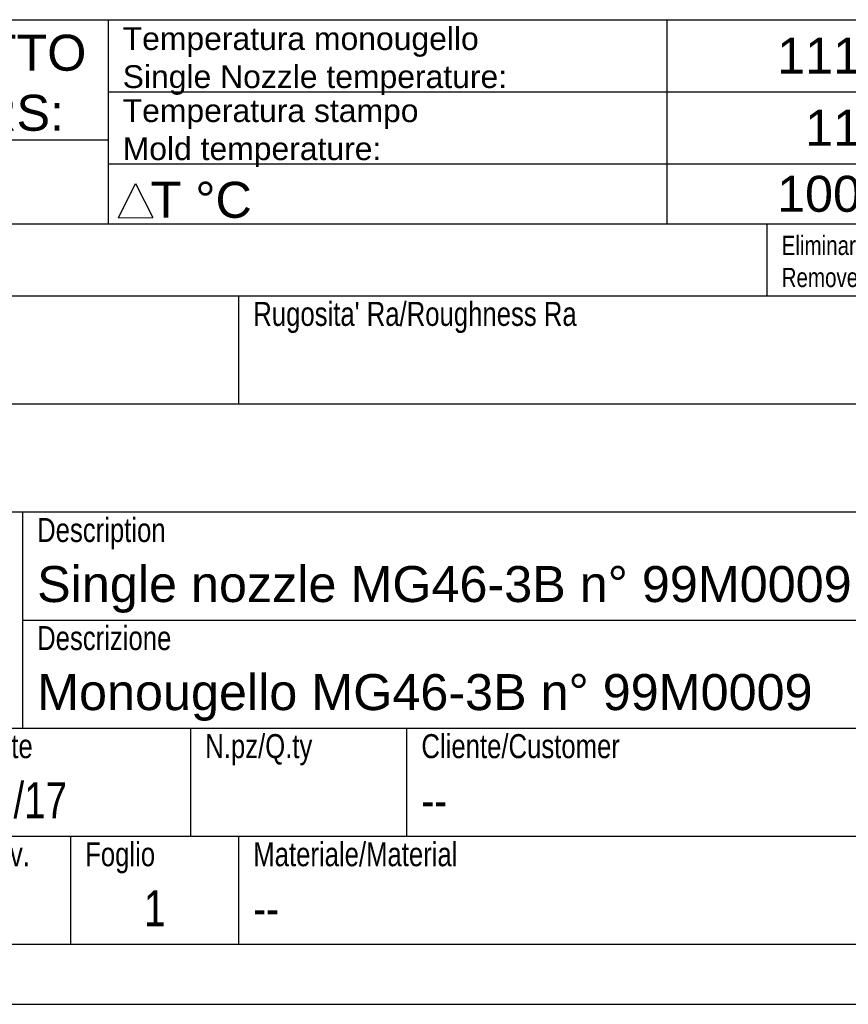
# Model space of a CAD drawing. Extents: x 0 to 1189, y 0 to 841.
# Tile 70 of 84: x 1048 to 1117, y 0 to 82. Entities that reach past the tile are written whole.
import ezdxf

# ---------------------------------------------------------------- set-up
doc = ezdxf.new("R2010")
doc.units = 0
doc.header["$LTSCALE"] = 65.395
doc.layers.get('0').update_dxf_attribs({"linetype": 'CONTINUOUS'})
for name, color, linetype in [('d_BL9', 7, 'CONTINUOUS'), ('TABLE_BL5', 7, 'CONTINUOUS'), ('TABLE_BL6', 7, 'CONTINUOUS')]:
    doc.layers.add(name, color=color, linetype=linetype)
doc.styles.get("Standard").update_dxf_attribs({"font": 'txt', "width": 0.8})
doc.styles.add('TEXTSTYLE_2', font='arial.ttf')

# ---------------------------------------------------------------- blocks, each defined once
blk = doc.blocks.new('A0_BL15', base_point=(594.5, 420.5))
at = {"color": 7, "linetype": 'CONTINUOUS'}
for p, q in [((5, 5), (1184, 5)), ((0, 0), (1189, 0))]:
    blk.add_line(p, q, dxfattribs=at)
blk = doc.blocks.new('TABLE_BL5', base_point=(1090.437, 73.5))
at = {"layer": 'TABLE_BL5', "color": 2, "linetype": 'CONTINUOUS'}
for p, q in [((997, 82), (1183.875, 82)), ((1055.125, 82), (1055.125, 65)), ((1101.625, 82), (1101.625, 65)), ((1055.125, 76), (1124.875, 76)), ((997, 72), (1055.125, 72)), ((1055.125, 70), (1124.875, 70)), ((997, 65), (1183.875, 65))]:
    blk.add_line(p, q, dxfattribs=at)
at = {"layer": 'TABLE_BL5', "color": 2, "linetype": 'CONTINUOUS', "attachment_point": 1, "style": 'TEXTSTYLE_2'}
for s, insert, char_height, width in [('Temperatura monougello\\PSingle Nozzle temperature:', (1056.325, 81.375), 1.9, 31.97509), ('Temperatura stampo\\PMold temperature:', (1056.325, 75.375), 1.9, 24.60818), ('  T °C', (1056.325, 68.5), 3, 10.72862)]:
    blk.add_mtext(s, dxfattribs=dict(at, insert=insert, char_height=char_height, width=width))
at = {"layer": 'TABLE_BL5', "color": 4, "linetype": 'CONTINUOUS', "char_height": 3, "style": 'TEXTSTYLE_2'}
for s, insert, width, attachment_point in [('PARAMETRI DI PROGETTO\\PPROJECT PARAMETERS: ', (1026.062, 80.75), 54.36803, 2), ('111 °C', (1123.675, 80.5), 12.84758, 3), ('11 °C', (1123.675, 74.5), 10.51673, 3), ('100 °C', (1123.675, 69), 12.84758, 3)]:
    blk.add_mtext(s, dxfattribs=dict(at, insert=insert, width=width, attachment_point=attachment_point))
blk = doc.blocks.new('TABLE_BL6', base_point=(1090.5, 35))
at = {"layer": 'TABLE_BL6', "color": 2, "linetype": 'CONTINUOUS'}
for p, q in [((997, 65), (1184, 65)), ((1110, 59), (1110, 65)), ((997, 59), (1184, 59)), ((1066, 50), (1066, 59)), ((997, 50), (1184, 50)), ((997, 41), (1184, 41)), ((1048, 23), (1048, 41)), ((1048, 32), (1184, 32)), ((997, 23), (1184, 23)), ((1062, 14), (1062, 23)), ((1080, 14), (1080, 23)), ((997, 14), (1184, 14)), ((1052, 5), (1052, 14)), ((1066, 5), (1066, 14)), ((997, 5), (1184, 5))]:
    blk.add_line(p, q, dxfattribs=at)
for s, insert, char_height, width, attachment_point in [('Data/Date', (1039.2, 22.5), 2, 19.71429, 1), ('N.pz/Q.ty', (1063.2, 22.5), 2, 18.5, 1), ('Cliente/Customer', (1081.2, 22.5), 2, 33.5, 1), ('31/07/17', (1039.2, 18.5), 3, 25.82143, 1), ('--', (1081.2, 18.5), 3, 6.42857, 1), ('Rev.', (1044.2, 13.5), 2, 8.35714, 1), ('Foglio', (1053.2, 13.5), 2, 11.64286, 1), ('Materiale/Material', (1067.2, 13.5), 2, 35.85714, 1), ('1 ', (1059, 9.5), 3, 6.10714, 2), ('-- ', (1067.2, 9.5), 3, 9.96429, 1)]:
    blk.add_mtext(s, dxfattribs=dict(at, insert=insert, char_height=char_height, width=width, attachment_point=attachment_point))
blk = doc.blocks.new('D_BL9', base_point=(1057.402, 66.937))
at = {"layer": 'd_BL9', "color": 2, "linetype": 'CONTINUOUS'}
for p, q in [((1055.976, 65.506), (1057.387, 68.367)), ((1057.387, 68.367), (1058.829, 65.522)), ((1055.976, 65.506), (1058.829, 65.522))]:
    blk.add_line(p, q, dxfattribs=at)

msp = doc.modelspace()

# ---------------------------------------------------------------- linework, layer by layer
at = {"color": 7, "linetype": 'CONTINUOUS'}
msp.add_line((0, 0), (1189, 0), dxfattribs=at)

# ---------------------------------------------------------------- block references
at = {"color": 2, "linetype": 'CONTINUOUS'}
msp.add_blockref('A0_BL15', (594.5, 420.5), dxfattribs=at)
at = {"layer": 'd_BL9'}
msp.add_blockref('D_BL9', (1057.402, 66.937), dxfattribs=at)
at = {"layer": 'TABLE_BL5'}
msp.add_blockref('TABLE_BL5', (1090.437, 73.5), dxfattribs=at)
at = {"layer": 'TABLE_BL6'}
msp.add_blockref('TABLE_BL6', (1090.5, 35), dxfattribs=at)

# ---------------------------------------------------------------- texts
at = {"color": 2, "linetype": 'CONTINUOUS', "attachment_point": 1}
for s, insert, char_height, width in [('Eliminare bave  e spigoli vivi salvo indicazioni diverse\\PRemove deburring and rough edges except differents indications', (1111.2, 64), 1.6, 103.14286), ("Rugosita' Ra/Roughness Ra", (1067.2, 58.5), 2, 53.57143), ('Description', (1049.2, 40.5), 2, 22.14286), ('Descrizione', (1049.2, 31.5), 2, 22.57143)]:
    msp.add_mtext(s, dxfattribs=dict(at, insert=insert, char_height=char_height, width=width))
at = {"color": 2, "linetype": 'CONTINUOUS', "char_height": 3, "attachment_point": 1, "style": 'TEXTSTYLE_2'}
for s, insert, width in [('Single nozzle MG46-3B n° 99M0009 ', (1049.2, 36.5), 68.92193), ('Monougello MG46-3B n° 99M0009 ', (1049.2, 27.5), 65.66543)]:
    msp.add_mtext(s, dxfattribs=dict(at, insert=insert, width=width))

doc.saveas('drawing.dxf')
